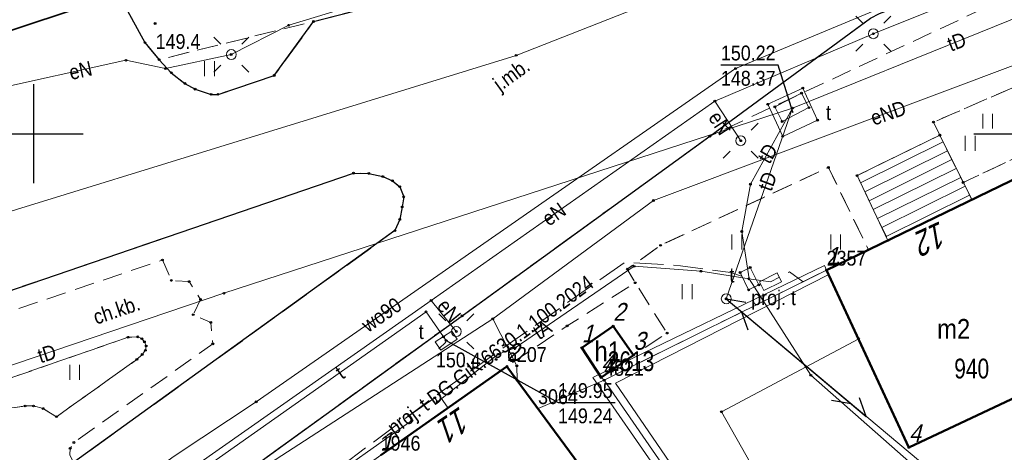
# Model space of a CAD drawing. Header units: metres. Extents: x 5551907 to 5556416, y 5709283 to 5712755.
# Tile 38 of 100: x 5554499 to 5554549, y 5710534 to 5710556. Entities that reach past the tile are written whole.
import ezdxf
from ezdxf.enums import TextEntityAlignment as Align

# ---------------------------------------------------------------- set-up
doc = ezdxf.new("R2010")
doc.units = ezdxf.units.M
for name, pattern in [('1.0_0.5', [1.5, 1, -0.5]), ('1.5_0.5', [2, 1.5, -0.5]), ('219-500', [0]), ('sutp_500', [0])]:
    doc.linetypes.add(name, pattern=pattern)
doc.layers.get('0').update_dxf_attribs({"color": 2, "lineweight": 5})
doc.styles.get("Standard").update_dxf_attribs({"font": 'Working1250', "width": 0.75})
doc.linetypes.add('otdn_500', pattern='A,5,0,[21,ksztalty.shx,S=0.5,R=0,X=0,Y=0]', length=5)

# ---------------------------------------------------------------- blocks, each defined once
blk = doc.blocks.new('PUNKTBUD')
at = {"color": 0}
blk.add_circle((0, 0), 0.045, dxfattribs=at)
blk = doc.blocks.new('203')
at = {"linetype": 'Continuous', "lineweight": 0}
h = blk.add_hatch(color=0, dxfattribs=at)
edge = h.paths.add_edge_path()
edge.add_arc((0, 0), 0.045, 0, 360)
blk = doc.blocks.new('SUTP')
at = {"color": 0, "linetype": 'Continuous'}
for p, q in [((0, 0), (0.866, 0.5)), ((9.232, 0), (8.366, 0.5)), ((0, 0), (9.232, 0)), ((1.866, -0.5), (1, 0)), ((7.366, -0.5), (8.232, 0))]:
    blk.add_line(p, q, dxfattribs=at)
blk = doc.blocks.new('SM01')
at = {"color": 0, "linetype": 'Continuous', "lineweight": 13}
for p, q in [((-0.53, 0.531), (-0.883, 0.884)), ((0.531, 0.531), (0.884, 0.884)), ((-0.53, -0.53), (-0.883, -0.883)), ((0.531, -0.53), (0.884, -0.883))]:
    blk.add_line(p, q, dxfattribs=at)
blk.add_circle((0, 0), 0.25, dxfattribs=at)
blk = doc.blocks.new('TU04')
at = {"color": 0, "linetype": 'Continuous', "lineweight": 13}
for p, q in [((0, 0), (0, 0.75)), ((0.5, 0), (0.5, 0.75))]:
    blk.add_line(p, q, dxfattribs=at)
blk = doc.blocks.new('PW01')
at = {"linetype": 'Continuous', "lineweight": 13}
h = blk.add_hatch(color=0, dxfattribs=at)
edge = h.paths.add_edge_path()
edge.add_arc((0, 0), 0.045, 0, 360)
blk = doc.blocks.new('US20')
at = {"color": 0, "linetype": 'Continuous', "lineweight": 13}
for p, q in [((-0.5, -0.25), (-0.5, 0.25)), ((-0.5, 0.25), (0.5, 0.25)), ((0.5, -0.25), (0.5, 0.25)), ((-0.5, -0.25), (0.5, -0.25))]:
    blk.add_line(p, q, dxfattribs=at)
blk = doc.blocks.new('US15')
at = {"color": 0, "linetype": 'Continuous', "lineweight": 13}
blk.add_circle((0, 0), 0.25, dxfattribs=at)
blk = doc.blocks.new('PIKIETAW1891')
at = {"color": 0}
blk.add_circle((0, 0), 0.045, dxfattribs=at)
blk = doc.blocks.new('RAMKA500K')
at = {"color": 0}
for p, q in [((100, 47.5), (100, 52.5)), ((97.5, 50), (102.5, 50)), ((147.5, 50), (152.5, 50))]:
    blk.add_line(p, q, dxfattribs=at)

msp = doc.modelspace()

# ---------------------------------------------------------------- linework, layer by layer
at = {"layer": '218-kontur użytku gruntowego', "color": 3, "linetype": 'CONTINUOUS', "lineweight": 18, "flags": 128}
for points in [[(5554550.44, 5710548.15), (5554540.06, 5710543.12)], [(5554540.06, 5710543.12), (5554550.44, 5710548.15)], [(5554540.06, 5710543.12), (5554528.82, 5710537.56)], [(5554528.82, 5710537.56), (5554540.06, 5710543.12)], [(5554523.91, 5710538.26), (5554517.53, 5710533.78)], [(5554517.53, 5710533.78), (5554523.91, 5710538.26)], [(5554525.48, 5710536.13), (5554523.91, 5710538.26)], [(5554523.91, 5710538.26), (5554525.48, 5710536.13)], [(5554528.82, 5710537.56), (5554525.48, 5710536.13)], [(5554525.48, 5710536.13), (5554528.82, 5710537.56)]]:
    msp.add_lwpolyline(points, dxfattribs=at)
at = {"layer": '219-działka ewidencyjna', "color": 7, "linetype": '219-500', "lineweight": 18, "flags": 128}
for points in [[(5554550.44, 5710548.15), (5554540.06, 5710543.12)], [(5554540.06, 5710543.12), (5554528.82, 5710537.56)], [(5554523.91, 5710538.26), (5554517.53, 5710533.78)], [(5554523.91, 5710538.26), (5554525.48, 5710536.13)], [(5554528.82, 5710537.56), (5554525.48, 5710536.13)], [(5554528.82, 5710537.56), (5554540.84, 5710520.16)], [(5554525.48, 5710536.13), (5554532.41, 5710526.73)]]:
    msp.add_lwpolyline(points, dxfattribs=at)
at = {"layer": '312-budynek ewidencyjny', "color": 7, "linetype": 'CONTINUOUS', "lineweight": 50, "flags": 128}
for points in [[(5554540.06, 5710543.12), (5554550.44, 5710548.15)], [(5554544.22, 5710534.17), (5554540.06, 5710543.12)], [(5554527.69, 5710539.2), (5554529.28, 5710540.29)], [(5554529.28, 5710540.29), (5554530.3, 5710538.83)], [(5554528.67, 5710537.7), (5554527.69, 5710539.2)], [(5554554.84, 5710539.17), (5554544.22, 5710534.17)], [(5554530.3, 5710538.83), (5554528.67, 5710537.7)], [(5554517.53, 5710533.78), (5554523.91, 5710538.26)], [(5554523.91, 5710538.26), (5554532.41, 5710526.73)]]:
    msp.add_lwpolyline(points, dxfattribs=at)
at = {"layer": '352-schody', "color": 7, "linetype": 'CONTINUOUS', "lineweight": 18, "flags": 128}
msp.add_lwpolyline([(5554547.39, 5710546.68), (5554543.16, 5710544.62), (5554541.6, 5710547.89), (5554545.78, 5710549.93)], close=True, dxfattribs=at)
msp.add_lwpolyline([(5554547.39, 5710546.68), (5554543.16, 5710544.62), (5554541.6, 5710547.89), (5554545.78, 5710549.93)], close=True, dxfattribs=at)
for points in [[(5554545.947, 5710549.592), (5554541.774, 5710547.525)], [(5554546.169, 5710549.144), (5554541.989, 5710547.074)], [(5554546.391, 5710548.696), (5554542.205, 5710546.622)], [(5554546.613, 5710548.248), (5554542.42, 5710546.171)], [(5554546.835, 5710547.8), (5554542.635, 5710545.72)], [(5554547.057, 5710547.352), (5554542.851, 5710545.268)], [(5554547.279, 5710546.904), (5554543.066, 5710544.817)]]:
    msp.add_lwpolyline(points, dxfattribs=at)
at = {"layer": 'chodnik', "color": 7, "linetype": '1.0_0.5', "lineweight": 18, "flags": 128}
for points in [[(5554504.27, 5710557.08), (5554505.62, 5710554.6), (5554506.33, 5710553.74), (5554514.14, 5710555.67), (5554521.77, 5710557.63), (5554531.12, 5710560.98), (5554538.6, 5710563.66), (5554539.59, 5710563.41), (5554540.11, 5710563.11), (5554540.64, 5710562.69), (5554541.28, 5710561.94), (5554545.11, 5710563.32), (5554545.18, 5710564.56), (5554545.42, 5710565.28), (5554545.67, 5710565.68), (5554546, 5710566.11), (5554546.51, 5710566.47), (5554551.26, 5710568.27), (5554551.48, 5710569.22), (5554551.5, 5710569.95), (5554551.34, 5710570.77), (5554549.7, 5710575.88), (5554547.74, 5710575.13), (5554547.78, 5710574.28), (5554547.31, 5710573.32), (5554545.35, 5710572.44), (5554545.01, 5710573.16), (5554543.06, 5710572.25), (5554543.39, 5710571.49), (5554539, 5710569.45), (5554538.66, 5710570.19), (5554536.81, 5710569.32), (5554537.11, 5710568.56), (5554532.73, 5710566.51), (5554532.39, 5710567.23), (5554530.58, 5710566.38), (5554530.9, 5710565.65), (5554526.29, 5710563.49), (5554525.95, 5710564.21), (5554524.14, 5710563.36), (5554524.46, 5710562.63), (5554520.86, 5710560.94), (5554507.75, 5710558.07), (5554507.38, 5710558.04), (5554506.97, 5710558.33), (5554506.51, 5710558.72)], [(5554443.41, 5710483.75), (5554443.48, 5710483.32), (5554444.89, 5710481.41), (5554456.15, 5710489.37), (5554463.92, 5710495.09), (5554471.81, 5710500.87), (5554478.92, 5710505.94), (5554487.22, 5710511.83), (5554494.74, 5710517.27), (5554502.24, 5710522.68), (5554509.44, 5710527.98), (5554517.53, 5710533.78), (5554523.91, 5710538.26), (5554526.95, 5710540.3), (5554530.39, 5710542.48), (5554529.99, 5710543.17), (5554531.67, 5710544.37), (5554540.15, 5710548.3), (5554542.17, 5710544.15), (5554543.16, 5710544.62), (5554541.6, 5710547.89), (5554545.78, 5710549.93), (5554545.46, 5710550.59), (5554552.12, 5710553.48), (5554553.39, 5710550.56), (5554546.96, 5710547.54), (5554547.39, 5710546.68), (5554550.44, 5710548.15), (5554556.72, 5710551.2), (5554557.91, 5710550.65), (5554560.57, 5710542.33), (5554562.25, 5710537.06), (5554562.95, 5710534.86), (5554564.19, 5710535.17), (5554563.68, 5710537.46), (5554563.06, 5710540.12), (5554562.14, 5710542.87), (5554557.72, 5710555.64), (5554557.27, 5710556.62), (5554556.75, 5710557.41), (5554555.64, 5710558.2), (5554554.78, 5710558.61), (5554553.78, 5710558.9), (5554553.05, 5710558.68), (5554534.16, 5710549.88), (5554521.64, 5710540.81), (5554505.22, 5710528.95), (5554488.48, 5710516.77), (5554467.28, 5710501.44), (5554443.47, 5710484.11)], [(5554428.68, 5710510.32), (5554428.71, 5710509.3), (5554428.85, 5710508.67), (5554429.18, 5710508.02), (5554431.12, 5710505.17), (5554431.32, 5710505.12), (5554431.07, 5710506.29), (5554431.03, 5710507.25), (5554431.24, 5710508.44), (5554431.65, 5710509.37), (5554432.29, 5710510.32), (5554433.29, 5710511.27), (5554434, 5710511.81), (5554444.33, 5710517.21), (5554446.4, 5710513.15), (5554444.44, 5710509.96), (5554443.56, 5710510), (5554443.1, 5710510.82), (5554441.95, 5710510.8), (5554441.42, 5710509.98), (5554440.44, 5710509.96), (5554439.99, 5710509.05), (5554440.34, 5710508.14), (5554439.92, 5710507.26), (5554440.52, 5710506.42), (5554441.51, 5710506.3), (5554441.99, 5710505.52), (5554443.06, 5710505.47), (5554444.6, 5710506.4), (5554445.11, 5710507), (5554446.04, 5710505.19), (5554445.25, 5710505.1), (5554444.66, 5710504.35), (5554443.68, 5710504.28), (5554443.05, 5710503.38), (5554443.6, 5710502.46), (5554443.17, 5710501.64), (5554443.67, 5710500.76), (5554444.68, 5710500.67), (5554445.14, 5710499.85), (5554446.21, 5710499.93), (5554446.83, 5710500.71), (5554447.76, 5710500.74), (5554448.26, 5710501.67), (5554447.82, 5710502.52), (5554448.35, 5710503.32), (5554451.99, 5710503.2), (5554454.86, 5710499.22), (5554457.35, 5710501.07), (5554454.72, 5710504.86), (5554456.51, 5710508.06), (5554456.13, 5710508.89), (5554456.44, 5710509.78), (5554456.55, 5710509.97), (5554465.15, 5710514.6), (5554465.57, 5710513.75), (5554467.51, 5710514.73), (5554466.99, 5710515.66), (5554470.4, 5710517.43), (5554474.47, 5710517.35), (5554476.66, 5710520.72), (5554484.57, 5710525.04), (5554485.07, 5710524.1), (5554486.93, 5710525.13), (5554486.48, 5710526.01), (5554497.58, 5710531.99), (5554498.19, 5710531.86), (5554498.78, 5710531.64), (5554499.18, 5710531.28), (5554502.01, 5710533.41), (5554501.83, 5710533.8), (5554501.84, 5710534.12), (5554502.03, 5710534.42), (5554509.05, 5710539.4), (5554508.94, 5710540.48), (5554508.06, 5710540.87), (5554508.43, 5710541.64), (5554507.85, 5710542.54), (5554506.95, 5710542.6), (5554506.5, 5710543.63), (5554491.87, 5710538.69), (5554484.57, 5710536.26), (5554478.34, 5710534.15), (5554478.09, 5710534.93), (5554474.12, 5710533.41), (5554474.36, 5710532.77), (5554472.05, 5710531.84), (5554446.11, 5710521.62), (5554445.81, 5710522.28), (5554442.07, 5710520.41), (5554442.42, 5710519.81), (5554435.85, 5710516.32), (5554433.79, 5710515.24), (5554429.41, 5710512.9), (5554429.18, 5710512.41), (5554428.8, 5710511.3)], [(5554449.19, 5710514.61), (5554447.05, 5710518.61), (5554450.52, 5710520.17), (5554455.98, 5710522.44), (5554469.34, 5710527.58), (5554475.09, 5710529.64), (5554489.2, 5710534.4), (5554495.14, 5710536.4), (5554495.67, 5710535.14), (5554498.1, 5710536.54), (5554497.72, 5710537.29), (5554504.77, 5710539.73), (5554505.25, 5710539.75), (5554505.46, 5710539.66), (5554505.59, 5710539.5), (5554505.68, 5710539.29), (5554505.64, 5710539.07), (5554505.48, 5710538.86), (5554505.21, 5710538.61), (5554501.15, 5710535.72), (5554500.47, 5710536.13), (5554499.98, 5710536.26), (5554499.57, 5710536.26), (5554498.89, 5710536.16), (5554498.46, 5710535.99), (5554495.96, 5710534.6), (5554491.42, 5710532.33), (5554489.59, 5710532.39), (5554480, 5710527.27), (5554479.5, 5710528.15), (5554477.63, 5710527.15), (5554478.11, 5710526.33), (5554474.59, 5710524.33), (5554470.55, 5710524.44), (5554468.54, 5710521.25), (5554460.56, 5710516.84), (5554460.1, 5710517.7), (5554458.18, 5710516.77), (5554458.65, 5710515.83), (5554454.47, 5710513.6), (5554454.27, 5710513.7), (5554453.35, 5710513.75), (5554452.88, 5710514.57)]]:
    msp.add_lwpolyline(points, close=True, dxfattribs=at)
at = {"layer": 'jezdnia', "color": 7, "linetype": '1.5_0.5', "lineweight": 18, "flags": 128}
for points in [[(5554412.43, 5710514.29), (5554408.24, 5710510.92), (5554418.66, 5710508.44), (5554419.59, 5710509.15), (5554420.38, 5710509.5), (5554421.46, 5710509.6), (5554422.36, 5710509.47), (5554423.16, 5710509.24), (5554423.89, 5710508.85), (5554424.46, 5710508.45), (5554428.69, 5710502.64), (5554439.05, 5710488.34), (5554439.27, 5710487.75), (5554439.32, 5710487.1), (5554439.14, 5710486.55), (5554438.1, 5710485.76), (5554437.65, 5710485.71), (5554436.85, 5710485.85), (5554441.68, 5710479.01), (5554444.19, 5710480.86), (5554442.45, 5710483.36), (5554443.47, 5710484.11), (5554467.28, 5710501.44), (5554488.48, 5710516.77), (5554505.22, 5710528.95), (5554521.64, 5710540.81), (5554534.16, 5710549.88), (5554542.28, 5710555.84), (5554542.73, 5710556.08), (5554548.69, 5710558.31), (5554550.14, 5710558.79), (5554550.8, 5710559.03), (5554551.51, 5710559.12), (5554552.37, 5710559.08), (5554553.78, 5710558.9), (5554554.78, 5710558.61), (5554555.64, 5710558.2), (5554556.75, 5710557.41), (5554557.27, 5710556.62), (5554557.72, 5710555.64), (5554562.19, 5710557.43), (5554562.14, 5710560.52), (5554558, 5710570.33), (5554557.22, 5710570.54), (5554556.66, 5710571.02), (5554556.14, 5710571.5), (5554555.73, 5710572.18), (5554551.34, 5710570.77), (5554551.5, 5710569.95), (5554551.48, 5710569.22), (5554551.26, 5710568.27), (5554550.9, 5710567.4), (5554550.49, 5710566.63), (5554550, 5710565.93), (5554549.32, 5710565.24), (5554547.89, 5710564.5), (5554545.11, 5710563.32), (5554541.28, 5710561.94), (5554534.34, 5710559.41), (5554531.12, 5710560.98), (5554521.77, 5710557.63), (5554514.14, 5710555.67), (5554512.15, 5710552.94), (5554509.31, 5710551.99), (5554508.96, 5710551.99), (5554508.15, 5710552.25), (5554507.64, 5710552.54), (5554506.95, 5710553.08), (5554506.33, 5710553.74), (5554505.62, 5710554.6), (5554504.27, 5710557.08), (5554503.76, 5710559.81), (5554500.07, 5710560.85), (5554495.64, 5710558.86), (5554496.41, 5710557.66), (5554496.92, 5710556.29), (5554497.23, 5710555.1), (5554497.4, 5710553.9), (5554497.47, 5710552.1), (5554497.29, 5710550.89), (5554497.03, 5710549.78), (5554496.59, 5710548.91), (5554496.04, 5710547.96), (5554495.73, 5710547.56), (5554494.8, 5710547.25), (5554491.67, 5710548.63), (5554486.93, 5710547.1), (5554485.39, 5710546.56), (5554480.26, 5710544.86), (5554478.27, 5710541.32), (5554476.06, 5710540.6), (5554472.16, 5710539.33), (5554470.22, 5710538.71), (5554468.48, 5710538.32), (5554467.02, 5710538.21), (5554465.68, 5710538.2), (5554464.68, 5710538.33), (5554463.62, 5710538.55), (5554462.32, 5710538.98), (5554460.78, 5710539.89), (5554459.64, 5710540.79), (5554459.04, 5710541.45), (5554456.35, 5710545.55), (5554450.55, 5710542.97), (5554450.88, 5710541.78), (5554451.08, 5710540.23), (5554451.01, 5710538.73), (5554450.66, 5710537.42), (5554450.07, 5710535.93), (5554449.39, 5710534.73), (5554448.6, 5710533.68), (5554447.4, 5710532.83), (5554442.88, 5710530.78), (5554440.1, 5710529.43), (5554437.5, 5710528.21), (5554433.01, 5710525.89), (5554428.59, 5710523.58), (5554424.16, 5710521.11), (5554422.19, 5710520.04), (5554421.57, 5710519.67), (5554417.2, 5710517.18), (5554414.65, 5710515.66)], [(5554428.71, 5710509.3), (5554428.68, 5710510.32), (5554428.8, 5710511.3), (5554429.18, 5710512.41), (5554429.41, 5710512.9), (5554429.89, 5710513.58), (5554430.34, 5710514.03), (5554432.33, 5710515.38), (5554437.11, 5710517.92), (5554442.07, 5710520.41), (5554445.81, 5710522.28), (5554447.94, 5710523.14), (5554451.04, 5710524.57), (5554456.41, 5710526.65), (5554473.26, 5710533.11), (5554474.12, 5710533.41), (5554478.09, 5710534.93), (5554483.66, 5710536.94), (5554498.64, 5710542.03), (5554516.16, 5710548.01), (5554516.93, 5710548), (5554517.64, 5710547.84), (5554518.12, 5710547.63), (5554518.49, 5710547.33), (5554518.69, 5710546.82), (5554518.62, 5710546.31), (5554518.49, 5710545.68), (5554518.25, 5710545.11), (5554502.01, 5710533.41), (5554499.18, 5710531.28), (5554480.51, 5710517.72), (5554457.35, 5710501.07), (5554454.86, 5710499.22), (5554446.83, 5710493.37), (5554446.13, 5710492.94), (5554445.39, 5710492.65), (5554444.53, 5710492.46), (5554443.54, 5710492.36), (5554442.75, 5710492.37), (5554441.95, 5710492.65), (5554440.44, 5710493.3), (5554439.31, 5710494.14), (5554438.58, 5710494.97), (5554431.32, 5710505.12), (5554431.12, 5710505.17), (5554429.18, 5710508.02), (5554428.85, 5710508.67)]]:
    msp.add_lwpolyline(points, close=True, dxfattribs=at)
at = {"layer": 'krawężnik', "color": 7, "linetype": 'CONTINUOUS', "lineweight": 25, "flags": 128}
for points in [[(5554504.27, 5710557.08), (5554505.62, 5710554.6), (5554506.33, 5710553.74), (5554506.95, 5710553.08), (5554507.64, 5710552.54), (5554508.15, 5710552.25), (5554508.96, 5710551.99), (5554509.31, 5710551.99), (5554512.15, 5710552.94), (5554514.14, 5710555.67), (5554521.77, 5710557.63), (5554531.12, 5710560.98), (5554534.34, 5710559.41), (5554541.28, 5710561.94), (5554545.11, 5710563.32), (5554547.89, 5710564.5), (5554549.32, 5710565.24), (5554550, 5710565.93), (5554550.49, 5710566.63), (5554550.9, 5710567.4), (5554551.26, 5710568.27), (5554551.48, 5710569.22), (5554551.5, 5710569.95), (5554551.34, 5710570.77)], [(5554444.89, 5710481.41), (5554444.19, 5710480.86), (5554442.45, 5710483.36), (5554443.47, 5710484.11), (5554467.28, 5710501.44), (5554488.48, 5710516.77), (5554505.22, 5710528.95), (5554521.64, 5710540.81), (5554534.16, 5710549.88), (5554542.28, 5710555.84), (5554542.73, 5710556.08), (5554548.69, 5710558.31), (5554550.14, 5710558.79), (5554550.8, 5710559.03), (5554551.51, 5710559.12), (5554552.37, 5710559.08), (5554553.78, 5710558.9), (5554554.78, 5710558.61), (5554555.64, 5710558.2), (5554556.75, 5710557.41), (5554557.27, 5710556.62), (5554557.72, 5710555.64)], [(5554498.64, 5710542.03), (5554516.16, 5710548.01), (5554516.93, 5710548), (5554517.64, 5710547.84), (5554518.12, 5710547.63), (5554518.49, 5710547.33), (5554518.69, 5710546.82), (5554518.62, 5710546.31), (5554518.49, 5710545.68), (5554518.25, 5710545.11), (5554502.01, 5710533.41), (5554499.18, 5710531.28)]]:
    msp.add_lwpolyline(points, dxfattribs=at)
at = {"layer": 'obudowa ochronna przewodu', "color": 7, "linetype": 'CONTINUOUS', "lineweight": 35, "flags": 128}
msp.add_lwpolyline([(5554504.73, 5710557.18), (5554496.44, 5710554.43)], dxfattribs=at)
at = {"layer": 'przewód elektroenergetyczny podziemny', "color": 1, "linetype": 'CONTINUOUS', "lineweight": 18, "flags": 128}
for points in [[(5554470.04, 5710542.38), (5554475.04, 5710543.95), (5554497.65, 5710552.17), (5554504.66, 5710553.71), (5554506.65, 5710553.29), (5554509.98, 5710554), (5554512.88, 5710555.48), (5554519.63, 5710557.54), (5554531.7, 5710561.9), (5554546.5, 5710564.71)], [(5554495.34, 5710524.27), (5554496.21, 5710524.88), (5554520.08, 5710541.59), (5554534.41, 5710551.65), (5554542.42, 5710555.05), (5554548.88, 5710557.66), (5554548.63, 5710558.58), (5554546.5, 5710564.71)], [(5554476.36, 5710510.1), (5554488.7, 5710518.56), (5554500.52, 5710526.04), (5554511.62, 5710533.18), (5554523.19, 5710540.66), (5554531.31, 5710546.63), (5554551.11, 5710554.05), (5554552.37, 5710554.08), (5554554.59, 5710554.87), (5554556.79, 5710555.59)], [(5554534.41, 5710551.65), (5554535.72, 5710549.65)], [(5554520.08, 5710541.59), (5554521.35, 5710540.02)], [(5554523.19, 5710540.66), (5554524.41, 5710538.29), (5554524.43, 5710537.56)]]:
    msp.add_lwpolyline(points, dxfattribs=at)
at = {"layer": 'przewód gazowy', "color": 40, "linetype": 'CONTINUOUS', "lineweight": 18, "flags": 128}
msp.add_lwpolyline([(5554458.63, 5710544.72), (5554459.19, 5710544.18), (5554460.34, 5710544.13), (5554464.63, 5710543.71), (5554473.57, 5710545.84), (5554492.46, 5710552.44), (5554496.44, 5710554.43), (5554504.73, 5710557.18), (5554535.09, 5710563.07), (5554548.06, 5710567.83)], dxfattribs=at)
at = {"layer": 'przewód telekomunikacyjny napowietrzny', "color": 30, "linetype": 'sutp_500', "lineweight": 18, "flags": 128}
msp.add_lwpolyline([(5554534.99, 5710541.67), (5554566.22, 5710515.48)], dxfattribs=at)
at = {"layer": 'przewód telekomunikacyjny podziemny', "color": 30, "linetype": 'CONTINUOUS', "lineweight": 18, "flags": 128}
for points in [[(5554374.01, 5710454.75), (5554369.95, 5710464.56), (5554368.86, 5710465.36), (5554380.31, 5710483.95), (5554389.55, 5710494.24), (5554395.67, 5710499.5), (5554427.9, 5710522.38), (5554455.78, 5710532.81), (5554483.92, 5710541.5), (5554524.38, 5710553.96), (5554539.21, 5710559.79), (5554555.97, 5710566.98), (5554585.2, 5710580.72), (5554598.19, 5710584.52), (5554607.28, 5710586.33), (5554615.01, 5710584.66), (5554643.84, 5710573.06)], [(5554538.34, 5710551.3), (5554557.16, 5710558.92)], [(5554463.96, 5710526.5), (5554509.61, 5710541.95), (5554538.34, 5710551.3)], [(5554534.99, 5710541.67), (5554538.34, 5710551.3)], [(5554536.14, 5710542.68), (5554535.77, 5710545.07), (5554536.21, 5710547.46), (5554538.34, 5710551.3)], [(5554489.03, 5710513.88), (5554494.39, 5710517.75), (5554501.86, 5710523.21), (5554503.75, 5710524.58), (5554506.18, 5710526.26), (5554505.99, 5710526.5), (5554506.68, 5710527), (5554506.86, 5710526.76), (5554509.09, 5710528.46), (5554519.1, 5710535.53), (5554518.95, 5710535.76), (5554520.26, 5710536.68), (5554520.4, 5710536.47), (5554523.46, 5710538.87), (5554524.33, 5710539.2), (5554530.33, 5710543.31), (5554533.7, 5710543.06), (5554536.14, 5710542.68)], [(5554536.14, 5710542.68), (5554539.26, 5710537.81), (5554556.07, 5710523.02), (5554566.27, 5710514.47), (5554572.7, 5710511.6), (5554573.12, 5710510.81)], [(5554495.84, 5710524.13), (5554519.82, 5710541.02), (5554520.7, 5710539.75), (5554520.84, 5710539.56)]]:
    msp.add_lwpolyline(points, dxfattribs=at)
at = {"layer": 'przewód telekomunikacyjny podziemny - ob. projektowany', "color": 30, "linetype": '1.5_0.5', "lineweight": 18, "flags": 128}
for points in [[(5554520.43, 5710536.87), (5554529.87, 5710543.52), (5554532.68, 5710543.34), (5554535.22, 5710542.99), (5554536.14, 5710542.68), (5554537.22, 5710542.53), (5554538.18, 5710543.03), (5554538.87, 5710542.53)], [(5554513.96, 5710532.05), (5554520.43, 5710536.87), (5554520.93, 5710536.15)]]:
    msp.add_lwpolyline(points, dxfattribs=at)
at = {"layer": 'przewód wodociągowy', "color": 5, "linetype": 'CONTINUOUS', "lineweight": 18, "flags": 128}
for points in [[(5554556.04, 5710561.88), (5554535.46, 5710553.29), (5554511.24, 5710536.47), (5554507.09, 5710533.72), (5554491.27, 5710522.32), (5554469.63, 5710506.69), (5554453.15, 5710494.76)], [(5554557.94, 5710517.44), (5554542.97, 5710523.72), (5554540.97, 5710524.99), (5554534.75, 5710535.97), (5554541.68, 5710539.65)]]:
    msp.add_lwpolyline(points, dxfattribs=at)
at = {"layer": 'rzedna-Atr2', "color": 7, "flags": 128}
for points in [[(5554538.35, 5710551.1), (5554537.61, 5710553.47), (5554534.719, 5710553.47)], [(5554520.84, 5710539.56), (5554526.49, 5710536.43), (5554529.376, 5710536.43)]]:
    msp.add_lwpolyline(points, dxfattribs=at)
at = {"layer": 'trawnik', "color": 7, "linetype": '1.0_0.5', "lineweight": 18, "flags": 128}
for points in [[(5554506.33, 5710553.74), (5554506.95, 5710553.08), (5554507.64, 5710552.54), (5554508.15, 5710552.25), (5554508.96, 5710551.99), (5554509.31, 5710551.99), (5554512.15, 5710552.94), (5554514.14, 5710555.67)], [(5554545.46, 5710550.59), (5554545.78, 5710549.93), (5554546.96, 5710547.54), (5554553.39, 5710550.56), (5554552.12, 5710553.48)], [(5554540.06, 5710543.12), (5554542.17, 5710544.15), (5554540.15, 5710548.3), (5554531.67, 5710544.37), (5554529.99, 5710543.17), (5554530.39, 5710542.48), (5554532, 5710539.94), (5554530.3, 5710538.83), (5554528.67, 5710537.7), (5554528.82, 5710537.56)], [(5554497.72, 5710537.29), (5554498.1, 5710536.54), (5554498.46, 5710535.99), (5554498.89, 5710536.16), (5554499.57, 5710536.26), (5554499.98, 5710536.26), (5554500.47, 5710536.13), (5554501.15, 5710535.72), (5554505.21, 5710538.61), (5554505.48, 5710538.86), (5554505.64, 5710539.07), (5554505.68, 5710539.29), (5554505.59, 5710539.5), (5554505.46, 5710539.66), (5554505.25, 5710539.75), (5554504.77, 5710539.73)]]:
    msp.add_lwpolyline(points, close=True, dxfattribs=at)
at = {"layer": 'właz do komory lub kanału', "color": 7, "linetype": 'CONTINUOUS', "lineweight": 18, "flags": 128}
for points in [[(5554537.09, 5710551.49), (5554538.86, 5710552.31), (5554539.6, 5710550.69), (5554537.84, 5710549.87)], [(5554539.17, 5710551.32), (5554537.82, 5710550.62), (5554537.45, 5710551.36), (5554538.79, 5710552.05)], [(5554536.63, 5710542.37), (5554536.12, 5710542.12), (5554535.69, 5710543), (5554536.2, 5710543.25)]]:
    msp.add_lwpolyline(points, close=True, dxfattribs=at)
at = {"layer": 'ściana oporowa (linia)', "color": 0, "linetype": 'otdn_500', "lineweight": 18}
for p, q in [((5554539.949, 5710543.344), (5554528.255, 5710537.706)), ((5554539.949, 5710543.344), (5554540.06, 5710543.12)), ((5554528.255, 5710537.706), (5554540.746, 5710519.684))]:
    msp.add_line(p, q, dxfattribs=at)
at = {"layer": 'ściana oporowa (linia)', "color": 0, "lineweight": 18}
for p, q in [((5554540.171, 5710542.896), (5554540.06, 5710543.12)), ((5554540.171, 5710542.896), (5554529.385, 5710537.414)), ((5554529.385, 5710537.414), (5554540.934, 5710520.636))]:
    msp.add_line(p, q, dxfattribs=at)

# ---------------------------------------------------------------- block references
at = {"layer": '203-punkt graniczny', "color": 7, "linetype": 'CONTINUOUS', "lineweight": 18}
for p in [(5554540.06, 5710543.12), (5554523.91, 5710538.26), (5554528.82, 5710537.56), (5554525.48, 5710536.13)]:
    msp.add_blockref('203', p, dxfattribs=at)
at = {"layer": 'latarnia', "color": 7, "linetype": 'CONTINUOUS', "lineweight": 18}
for p in [(5554542.42, 5710555.05), (5554509.98, 5710554), (5554535.72, 5710549.65), (5554521.35, 5710540.02)]:
    msp.add_blockref('SM01', p, dxfattribs=at)
at = {"layer": 'pikieta naturalna', "color": 7, "linetype": 'CONTINUOUS', "lineweight": 13}
for p in [(5554506.13, 5710555.57), (5554523.36, 5710538.61)]:
    msp.add_blockref('PW01', p, dxfattribs=at)
at = {"layer": 'przewód telekomunikacyjny napowietrzny', "color": 30, "linetype": 'CONTINUOUS', "lineweight": 18, "rotation": 320.016}
msp.add_blockref('SUTP', (5554534.99, 5710541.67), dxfattribs=at)
at = {"layer": 'Punkt budynku', "color": 5, "linetype": 'CONTINUOUS', "lineweight": 18}
for p in [(5554545.78, 5710549.93), (5554541.6, 5710547.89), (5554547.39, 5710546.68), (5554543.16, 5710544.62), (5554540.06, 5710543.12), (5554529.28, 5710540.29), (5554527.69, 5710539.2), (5554530.3, 5710538.83), (5554523.91, 5710538.26), (5554528.67, 5710537.7), (5554544.22, 5710534.17)]:
    msp.add_blockref('PUNKTBUD', p, dxfattribs=at)
at = {"layer": 'Punkt roboczy BDOT GESUT K1', "color": 6, "linetype": 'CONTINUOUS', "lineweight": 18}
for p in [(5554506.13, 5710555.57), (5554514.14, 5710555.67), (5554514.14, 5710555.67), (5554514.14, 5710555.67), (5554514.14, 5710555.67), (5554512.88, 5710555.48), (5554542.42, 5710555.05), (5554542.42, 5710555.05), (5554505.62, 5710554.6), (5554505.62, 5710554.6), (5554505.62, 5710554.6), (5554504.66, 5710553.71), (5554506.33, 5710553.74), (5554506.33, 5710553.74), (5554506.33, 5710553.74), (5554506.33, 5710553.74), (5554509.98, 5710554), (5554509.98, 5710554), (5554524.38, 5710553.96), (5554506.65, 5710553.29), (5554506.95, 5710553.08), (5554506.95, 5710553.08), (5554506.95, 5710553.08), (5554535.46, 5710553.29), (5554507.64, 5710552.54), (5554507.64, 5710552.54), (5554507.64, 5710552.54), (5554512.15, 5710552.94), (5554512.15, 5710552.94), (5554512.15, 5710552.94), (5554508.15, 5710552.25), (5554508.15, 5710552.25), (5554508.15, 5710552.25), (5554538.79, 5710552.05), (5554538.86, 5710552.31), (5554508.96, 5710551.99), (5554508.96, 5710551.99), (5554508.96, 5710551.99), (5554509.31, 5710551.99), (5554509.31, 5710551.99), (5554509.31, 5710551.99), (5554534.41, 5710551.65), (5554534.41, 5710551.65), (5554537.09, 5710551.49), (5554537.45, 5710551.36), (5554538.34, 5710551.3), (5554538.34, 5710551.3), (5554538.34, 5710551.3), (5554538.34, 5710551.3), (5554539.17, 5710551.32), (5554537.82, 5710550.62), (5554539.6, 5710550.69), (5554545.46, 5710550.59), (5554545.46, 5710550.59), (5554534.16, 5710549.88), (5554534.16, 5710549.88), (5554534.16, 5710549.88), (5554535.72, 5710549.65), (5554535.72, 5710549.65), (5554537.84, 5710549.87), (5554545.78, 5710549.93), (5554545.78, 5710549.93), (5554540.15, 5710548.3), (5554540.15, 5710548.3), (5554516.16, 5710548.01), (5554516.16, 5710548.01), (5554516.93, 5710548), (5554516.93, 5710548), (5554517.64, 5710547.84), (5554517.64, 5710547.84), (5554518.12, 5710547.63), (5554518.12, 5710547.63), (5554541.6, 5710547.89), (5554546.96, 5710547.54), (5554546.96, 5710547.54), (5554518.49, 5710547.33), (5554518.49, 5710547.33), (5554536.21, 5710547.46), (5554518.69, 5710546.82), (5554518.69, 5710546.82), (5554531.31, 5710546.63), (5554547.39, 5710546.68), (5554518.62, 5710546.31), (5554518.62, 5710546.31), (5554518.49, 5710545.68), (5554518.49, 5710545.68), (5554518.25, 5710545.11), (5554518.25, 5710545.11), (5554535.77, 5710545.07), (5554543.16, 5710544.62), (5554531.67, 5710544.37), (5554531.67, 5710544.37), (5554542.17, 5710544.15), (5554542.17, 5710544.15), (5554506.5, 5710543.63), (5554529.99, 5710543.17), (5554529.99, 5710543.17), (5554530.33, 5710543.31), (5554533.7, 5710543.06), (5554536.2, 5710543.25), (5554540.06, 5710543.12), (5554540.06, 5710543.12), (5554506.95, 5710542.6), (5554535.69, 5710543), (5554536.14, 5710542.68), (5554536.14, 5710542.68), (5554536.14, 5710542.68), (5554507.85, 5710542.54), (5554530.39, 5710542.48), (5554530.39, 5710542.48), (5554536.12, 5710542.12), (5554536.63, 5710542.37), (5554508.43, 5710541.64), (5554509.61, 5710541.95), (5554520.08, 5710541.59), (5554520.08, 5710541.59), (5554534.99, 5710541.67), (5554534.99, 5710541.67), (5554534.99, 5710541.67), (5554508.06, 5710540.87), (5554519.82, 5710541.02), (5554521.64, 5710540.81), (5554521.64, 5710540.81), (5554521.64, 5710540.81), (5554523.19, 5710540.66), (5554523.19, 5710540.66), (5554508.94, 5710540.48), (5554526.95, 5710540.3), (5554504.77, 5710539.73), (5554504.77, 5710539.73), (5554505.25, 5710539.75), (5554505.25, 5710539.75), (5554505.46, 5710539.66), (5554505.46, 5710539.66), (5554520.7, 5710539.75), (5554521.35, 5710540.02), (5554521.35, 5710540.02), (5554532, 5710539.94), (5554541.68, 5710539.65), (5554505.59, 5710539.5), (5554505.59, 5710539.5), (5554505.68, 5710539.29), (5554505.68, 5710539.29), (5554509.05, 5710539.4), (5554520.84, 5710539.56), (5554520.84, 5710539.56), (5554520.84, 5710539.56), (5554524.33, 5710539.2), (5554505.21, 5710538.61), (5554505.21, 5710538.61), (5554505.48, 5710538.86), (5554505.48, 5710538.86), (5554505.64, 5710539.07), (5554505.64, 5710539.07), (5554523.36, 5710538.61), (5554523.46, 5710538.87), (5554530.3, 5710538.83), (5554523.91, 5710538.26), (5554524.41, 5710538.29), (5554528.67, 5710537.7), (5554539.26, 5710537.81), (5554524.43, 5710537.56), (5554528.82, 5710537.56), (5554528.82, 5710537.56), (5554520.26, 5710536.68), (5554499.57, 5710536.26), (5554499.57, 5710536.26), (5554499.98, 5710536.26), (5554499.98, 5710536.26), (5554500.47, 5710536.13), (5554500.47, 5710536.13), (5554511.24, 5710536.47), (5554520.4, 5710536.47), (5554501.15, 5710535.72), (5554501.15, 5710535.72), (5554518.95, 5710535.76), (5554534.75, 5710535.97), (5554519.1, 5710535.53), (5554501.84, 5710534.12), (5554502.03, 5710534.42)]:
    msp.add_blockref('PIKIETAW1891', p, dxfattribs=at)
at = {"layer": 'rzedna', "color": 30, "linetype": 'CONTINUOUS', "lineweight": 18}
msp.add_blockref('PW01', (5554538.35, 5710551.1), dxfattribs=at)
at = {"layer": 'rzedna', "color": 7, "linetype": 'CONTINUOUS', "lineweight": 18}
msp.add_blockref('PW01', (5554520.84, 5710539.56), dxfattribs=at)
at = {"layer": 'szafa telekomunikacyjna lub kontener', "color": 30, "linetype": 'CONTINUOUS', "lineweight": 18, "rotation": 33.476}
msp.add_blockref('US20', (5554520.84, 5710539.56), dxfattribs=at)
at = {"layer": 'szafa telekomunikacyjna lub kontener - ob. projektowany', "color": 30, "linetype": 'CONTINUOUS', "lineweight": 18, "rotation": 26.565}
msp.add_blockref('US20', (5554537.22, 5710542.53), dxfattribs=at)
at = {"layer": 'słup przewodów napowietrznych', "color": 7, "linetype": 'CONTINUOUS', "lineweight": 18}
msp.add_blockref('US15', (5554534.99, 5710541.67), dxfattribs=at)
at = {"layer": 'trawnik', "color": 7, "linetype": 'CONTINUOUS', "lineweight": 18}
for p in [(5554508.634, 5710552.917), (5554547.945, 5710550.261), (5554547.059, 5710549.139), (5554535.269, 5710544.159), (5554540.269, 5710544.159), (5554532.769, 5710541.659), (5554501.817, 5710537.584), (5554501.817, 5710537.584)]:
    msp.add_blockref('TU04', p, dxfattribs=at)
at = {"layer": 'Wstawianie ramki sekcyjnej z opisem', "color": 7, "linetype": 'CONTINUOUS', "lineweight": 13}
msp.add_blockref('RAMKA500K', (5554400, 5710500), dxfattribs=at)
msp.add_blockref('RAMKA500K', (5554400, 5710500), dxfattribs=at)
msp.add_blockref('RAMKA500K', (5554400, 5710500), dxfattribs=at)
msp.add_blockref('RAMKA500K', (5554400, 5710500), dxfattribs=at)

# ---------------------------------------------------------------- texts
at = {"layer": '203-punkt graniczny-Atr103', "color": 7, "width": 0.9}
for s, p in [('2357', (5554540.06, 5710543.12)), ('2357', (5554540.06, 5710543.12)), ('6207', (5554523.91, 5710538.26)), ('6207', (5554523.91, 5710538.26)), ('4821', (5554528.82, 5710537.56)), ('4821', (5554528.82, 5710537.56)), ('3064', (5554525.48, 5710536.13)), ('3064', (5554525.48, 5710536.13)), ('1946', (5554517.53, 5710533.78)), ('1946', (5554517.53, 5710533.78))]:
    msp.add_text(s, height=0.75, dxfattribs=at).set_placement(p, align=Align.BOTTOM_LEFT)
at = {"layer": '238-Punkt adresowy budynku', "color": 7, "linetype": 'CONTINUOUS', "lineweight": 25, "oblique": 15, "width": 0.79}
for s, rotation, p in [('12', 204.54, (5554545.15, 5710545.31)), ('11', 213.748, (5554520.94, 5710535.87))]:
    msp.add_text(s, height=1.25, rotation=rotation, dxfattribs=at).set_placement(p, align=Align.CENTER)
at = {"layer": '312-oznaczenie budynku ewidencyjnego', "color": 7, "linetype": 'CONTINUOUS', "lineweight": 18, "width": 0.79}
for s, p in [('2613', (5554529, 5710539.02)), ('940', (5554546.51, 5710538.65))]:
    msp.add_text(s, height=1, dxfattribs=at).set_placement(p, align=Align.TOP_LEFT)
at = {"layer": '312-oznaczenie budynku ewidencyjnego-Atr117', "color": 7, "width": 0.9}
for s, p in [('m2', (5554546.48, 5710540.15)), ('h1', (5554529, 5710539.02))]:
    msp.add_text(s, height=1, dxfattribs=at).set_placement(p, align=Align.MIDDLE_CENTER)
at = {"layer": 'chodnik-Atr17', "color": 7, "width": 0.9}
msp.add_text('ch.kb.', height=0.75, rotation=18.658, dxfattribs=at).set_placement((5554503.16, 5710540.36))
at = {"layer": 'jezdnia-Atr17', "color": 7, "width": 0.9}
msp.add_text('j.mb.', height=0.75, rotation=35.921, dxfattribs=at).set_placement((5554523.56, 5710552.11))
at = {"layer": 'pikieta naturalna-Atr2', "color": 7, "width": 0.9}
for s, p in [('149.4', (5554506.16, 5710554.28)), ('150.4', (5554520.32, 5710538.21))]:
    msp.add_text(s, height=0.75, dxfattribs=at).set_placement(p)
at = {"layer": 'przewód elektroenergetyczny podziemny-Atr1', "color": 1, "width": 0.9}
for s, rotation, p in [('eN', 12.39, (5554501.8, 5710553.08)), ('eND', 19.223, (5554542.32, 5710550.76)), ('eN', 35.07, (5554525.81, 5710545.61))]:
    msp.add_text(s, height=0.75, rotation=rotation, dxfattribs=at).set_placement(p, align=Align.MIDDLE_LEFT)
msp.add_text('eN', height=0.75, rotation=303.225, dxfattribs=at).set_placement((5554534.68, 5710551.23), align=Align.TOP_LEFT)
msp.add_text('eN', height=0.75, rotation=308.97, dxfattribs=at).set_placement((5554520.33, 5710541.28))
at = {"layer": 'przewód telekomunikacyjny podziemny - ob. projektowany-Atr1', "color": 30, "width": 0.9}
msp.add_text('proj. t DG.GiK.6630.1.100.2024', height=0.75, rotation=36.685, dxfattribs=at).set_placement((5554518, 5710535.06), align=Align.MIDDLE_LEFT)
at = {"layer": 'przewód telekomunikacyjny podziemny-Atr1', "color": 30, "width": 0.9}
for s, rotation, p in [('tD', 20.738, (5554546.21, 5710554.49)), ('tD', 59.64, (5554536.85, 5710548.62)), ('tD', 69.503, (5554536.91, 5710547.18)), ('tA', 33.1, (5554525.33, 5710539.89)), ('tD', 17.386, (5554500.23, 5710538.77)), ('t', 35.158, (5554515.36, 5710537.88))]:
    msp.add_text(s, height=0.75, rotation=rotation, dxfattribs=at).set_placement(p, align=Align.MIDDLE_LEFT)
at = {"layer": 'przewód wodociągowy-Atr1', "color": 5, "width": 0.9}
msp.add_text('wo90', height=0.75, rotation=34.779, dxfattribs=at).set_placement((5554516.68, 5710540.25), align=Align.MIDDLE_LEFT)
at = {"layer": 'Punkt budynku-Atr104', "color": 5, "oblique": 15, "width": 0.9}
for s, p in [('1', (5554540.06, 5710543.12)), ('2', (5554529.28, 5710540.29)), ('1', (5554527.69, 5710539.2)), ('3', (5554530.3, 5710538.83)), ('2', (5554523.91, 5710538.26)), ('4', (5554528.67, 5710537.7)), ('4', (5554544.22, 5710534.17)), ('1', (5554517.53, 5710533.78))]:
    msp.add_text(s, height=0.9, dxfattribs=at).set_placement(p, align=Align.BOTTOM_LEFT)
at = {"layer": 'rzedna-Atr2', "color": 30, "width": 0.9}
msp.add_text('150.22', height=0.75, dxfattribs=at).set_placement((5554534.719, 5710553.478), align=Align.BOTTOM_LEFT)
at = {"layer": 'rzedna-Atr2', "color": 7, "width": 0.9}
msp.add_text('149.95', height=0.75, dxfattribs=at).set_placement((5554526.49, 5710536.438), align=Align.BOTTOM_LEFT)
at = {"layer": 'rzedna-Atr3', "color": 30, "width": 0.9}
msp.add_text('148.37', height=0.75, dxfattribs=at).set_placement((5554534.719, 5710552.202), align=Align.BOTTOM_LEFT)
at = {"layer": 'rzedna-Atr3', "color": 7, "width": 0.9}
msp.add_text('149.24', height=0.75, dxfattribs=at).set_placement((5554526.49, 5710535.162), align=Align.BOTTOM_LEFT)
at = {"layer": 'szafa telekomunikacyjna lub kontener - ob. projektowany-Atr17', "color": 30, "width": 0.9}
msp.add_text('proj. t', height=0.75, dxfattribs=at).set_placement((5554536.25, 5710541.35))
at = {"layer": 'szafa telekomunikacyjna lub kontener-Atr17', "color": 30, "width": 0.9}
msp.add_text('t', height=0.75, dxfattribs=at).set_placement((5554519.45, 5710539.64))
at = {"layer": 'właz do komory lub kanału-Atr17', "color": 7, "width": 0.9}
msp.add_text('t', height=0.75, dxfattribs=at).set_placement((5554540.03, 5710551.07), align=Align.MIDDLE_LEFT)
msp.add_text('t', height=0.75, dxfattribs=at).set_placement((5554535.15, 5710542.5))

doc.saveas('drawing.dxf')
